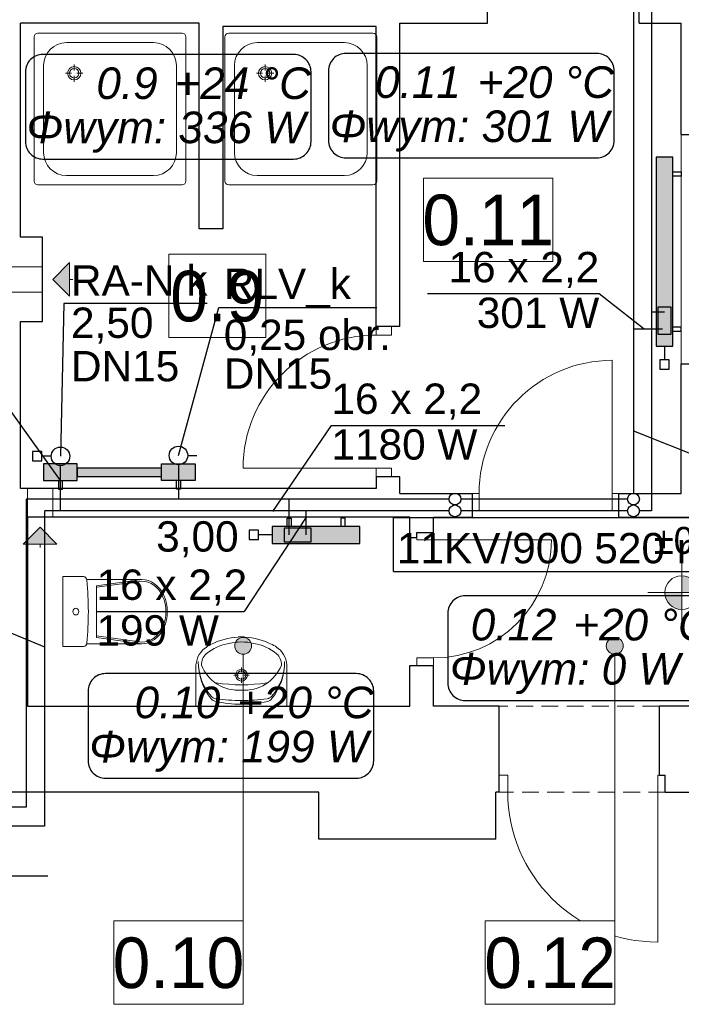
# Model space of a CAD drawing. Extents: x -497945 to -454853, y -17656 to 94650.
# Tile 19 of 62: x -485116 to -481190, y 36766 to 42605. Entities that reach past the tile are written whole.
import ezdxf
from ezdxf.lldxf.tags import DXFTag

# ---------------------------------------------------------------- set-up
doc = ezdxf.new("R2010")
doc.units = 0
doc.header["$MEASUREMENT"] = 0
doc.set_wipeout_variables(frame=1)
doc.linetypes.add('Krawędzie ukryte', pattern=[150, 100, -50])
doc.layers.get('0').update_dxf_attribs({"color": 252})
for name, color, linetype, lineweight in [('INWENT OPISY_Nr_Pióra__21', 252, 'Continuous', 9), ('INWENT RURY SPUSTOWE_Nr_Pióra__21', 252, 'Continuous', 9), ('INWENT RZĘDNE_Nr_Pióra__21', 252, 'Continuous', 9), ('INWENT wyposarzenie_Nr_Pióra__21', 252, 'Continuous', 9), ('INWENT. DRZWI_Nr_Pióra__5', 252, 'Continuous', 13), ('INWENT.ŚCIANY_Nr_Pióra__1', 252, 'Continuous', 25), ('INWENT.ŚCIANY_Nr_Pióra__21', 252, 'Continuous', 9), ('Istniejące kominy_Nr_Pióra__21', 252, 'Continuous', 9), ('Istniejące stropy_Nr_Pióra__5', 252, 'Continuous', 13)]:
    doc.layers.add(name, color=color, linetype=linetype, lineweight=lineweight)
for name, color, linetype in [('INWENT RURY SPUSTOWE', 252, 'Continuous'), ('INWENT RZĘDNE', 252, 'Continuous'), ('INWENT wyposarzenie', 252, 'Continuous'), ('IS_Text_Armatury_podłączeniowej_grz._dolnozas.', 7, 'Continuous'), ('IS_Text_Armatury_Therm', 7, 'Continuous'), ('IS_Text_Konstrukcji', 7, 'Continuous'), ('IS_Text_Odbiornikow_Therm', 7, 'Continuous'), ('Istniejące kominy', 252, 'Continuous')]:
    doc.layers.add(name, color=color, linetype=linetype)
for name, color, linetype, true_color in [('IS_Armatura_podłączeniowa_grz._dolnozas.', 7, 'SOLID', 0x000000), ('IS_Armatura_Therm', 7, 'SOLID', 0x000000), ('IS_Grafika', 7, 'SOLID', 0x000000), ('IS_Grzejniki_Plan_rzut', 7, 'SOLID', 0x000000), ('IS_Opisy_działek_Therm', 7, 'SOLID', 0x000000), ('IS_Powrót', 5, 'DASH', 0x0000ff), ('IS_Zasilanie', 1, 'SOLID', 0xff0000)]:
    doc.layers.add(name, color=color, linetype=linetype, true_color=true_color)
doc.styles.add('GENERATED_STYLE_1', font='txt')
doc.styles.add('GENERATED_STYLE_3', font='txt')
doc.styles.get("Standard").update_dxf_attribs({"font": 'txt', "bigfont": 'BIGFONT.SHX'})
tags = doc.linetypes.add('DASH', pattern=[15, 10, -5]).pattern_tags.tags
tags[6:7] = [DXFTag(74, 4), DXFTag(75, 0), DXFTag(340, '0'), DXFTag(46, 0.0), DXFTag(50, 0.0), DXFTag(44, 0.0), DXFTag(45, 0.0)]
tags[4:5] = [DXFTag(74, 4), DXFTag(75, 0), DXFTag(340, '0'), DXFTag(46, 0.0), DXFTag(50, 0.0), DXFTag(44, 0.0), DXFTag(45, 0.0)]
tags = doc.linetypes.add('SOLID', pattern=[10, 10, 0]).pattern_tags.tags
tags[6:7] = [DXFTag(74, 4), DXFTag(75, 0), DXFTag(340, '0'), DXFTag(46, 0.0), DXFTag(50, 0.0), DXFTag(44, 0.0), DXFTag(45, 0.0)]
tags[4:5] = [DXFTag(74, 4), DXFTag(75, 0), DXFTag(340, '0'), DXFTag(46, 0.0), DXFTag(50, 0.0), DXFTag(44, 0.0), DXFTag(45, 0.0)]

# ---------------------------------------------------------------- blocks, each defined once
blk = doc.blocks.new('Symbol Umywalka 14_159', base_point=(-483530.2, 38944.6))
at = {"layer": 'INWENT wyposarzenie_Nr_Pióra__21', "linetype": 'Continuous'}
for p, q in [((-484070.2, 38534.5), (-484070.2, 38763)), ((-483845.6, 38717.9), (-483816.7, 38717.9)), ((-483800.1, 38734.5), (-483800.1, 38763.3)), ((-483783.4, 38717.9), (-483754.6, 38717.9)), ((-483530.2, 38534.5), (-483530.2, 38763)), ((-483800.1, 38672.4), (-483800.1, 38701.2)), ((-483530.2, 38534.5), (-484070.2, 38534.5)), ((-483885.2, 38534.5), (-483715.1, 38534.5))]:
    blk.add_line(p, q, dxfattribs=at)
for radius in [35, 25]:
    blk.add_circle((-483800.1, 38717.9), radius, dxfattribs=at)
for centre, radius, start, end in [((-483885.9, 38710), 212.8, 117.15714, 128.68481), ((-483823.6, 38617.2), 293, 99.99776, 129.28506), ((-483786.5, 38500.9), 444.2, 94.20524, 116.2597), ((-483800.2, 38597.9), 316.7, 76.43339, 103.56661), ((-483800.2, 38674.6), 270, 85.98758, 94.01242), ((-483813.9, 38500.9), 444.2, 63.7403, 85.79476), ((-483776.8, 38617.2), 293, 50.71494, 80.00224), ((-483714.4, 38710), 212.8, 51.31519, 62.84286), ((-483933, 38768.9), 137.4, 128.74542, 182.45518), ((-483956.2, 38782.7), 80.9, 130.80161, 183.93061), ((-483644.2, 38782.7), 80.9, 356.06939, 49.19839), ((-483667.4, 38768.9), 137.4, 357.54482, 51.25458), ((-483716.6, 38792.5), 339.6, 179.01528, 219.25775), ((-483751.1, 38794.4), 305.1, 179.24582, 221.39804), ((-483813.1, 38865.6), 240.7, 201.55193, 237.15578), ((-483787.3, 38865.6), 240.7, 302.84422, 338.44807), ((-483883.7, 38792.7), 339.6, 320.66478, 0.90725), ((-483849.2, 38794.4), 305.1, 318.52449, 0.67671), ((-483800.1, 39645.3), 984.9, 261.17957, 278.82655), ((-483819.5, 38869.4), 240.6, 238.94394, 274.60598), ((-483780.9, 38869.4), 240.6, 265.39402, 301.05606), ((-483946.2, 38622.4), 45, 221.39803, 262.09208), ((-483944.8, 38606.1), 45, 219.25775, 257.22851), ((-483805.3, 39221.4), 675.9, 257.22851, 270.43281), ((-483793.7, 39720.6), 1153.8, 262.09208, 269.67755), ((-483794.4, 39221.4), 675.9, 269.48972, 282.69402), ((-483805.4, 39720.6), 1153.8, 270.24498, 277.83045), ((-483654.3, 38622.2), 45, 277.83045, 318.52449), ((-483655.8, 38605.9), 45, 282.69402, 320.66478)]:
    blk.add_arc(centre, radius, start, end, dxfattribs=at)
blk = doc.blocks.new('Symbol WC 2 14_160', base_point=(-484860.2, 38887.3))
at = {"layer": 'INWENT wyposarzenie_Nr_Pióra__21', "linetype": 'Continuous'}
for p, q in [((-484860.2, 38887.3), (-484860.2, 39301.8)), ((-484860.2, 39301.8), (-484737.6, 39301.8)), ((-484718.1, 39285.4), (-484391.2, 39285.4)), ((-484391.7, 39285.4), (-484660.5, 39248.2)), ((-484391.7, 39275.6), (-484660.5, 39238.5)), ((-484660.5, 39094.5), (-484660.5, 39248.2)), ((-484660.5, 39094.5), (-484660.5, 38940.8)), ((-484391.7, 38913.4), (-484660.5, 38950.6)), ((-484860.2, 38887.3), (-484737.6, 38887.3)), ((-484717.9, 38903.7), (-484391.2, 38903.7)), ((-484391.7, 38903.7), (-484660.5, 38940.8))]:
    blk.add_line(p, q, dxfattribs=at)
for centre, major_axis, ratio, start_param, end_param in [((-484737.6, 39277.7), (0, 24.1), 0.857479, 4.812804, 6.283185), ((-486229.5, 39094.5), (0, 1773.6), 0.857479, 4.60742, 4.817236), ((-484391.7, 39094.5), (0, -181.1), 0.790357, 0, 3.141593), ((-484391.2, 39094.5), (0, -190.8), 0.791506, 0, 3.141593), ((-484737.6, 38911.3), (0, 24.1), 0.857479, 3.141593, 4.602988)]:
    blk.add_ellipse(centre, major_axis=major_axis, ratio=ratio, start_param=start_param, end_param=end_param, dxfattribs=at)
blk.add_ellipse((-484782.8, 39094.5), major_axis=(0, 20.1), ratio=0.857479, dxfattribs=at)
blk = doc.blocks.new('Symbol Brodzik 14_161', base_point=(-485030.2, 41624.5))
at = {"layer": 'INWENT wyposarzenie_Nr_Pióra__21', "linetype": 'Continuous'}
for p, q in [((-484152.6, 42524.5), (-485007.6, 42524.5)), ((-485030.1, 41647), (-485030.1, 42502)), ((-484321.4, 42468.3), (-484838.9, 42468.3)), ((-484130.1, 41647), (-484130.1, 42502)), ((-484973.9, 41815.8), (-484973.9, 42333.3)), ((-484792.3, 42337.9), (-484792.3, 42302.3)), ((-484186.4, 41815.8), (-484186.4, 42333.3)), ((-484807.9, 42286.7), (-484843.5, 42286.7)), ((-484741.2, 42286.7), (-484776.8, 42286.7)), ((-484792.3, 42271.2), (-484792.3, 42235.6)), ((-484321.4, 41680.8), (-484838.9, 41680.8)), ((-484152.6, 41624.5), (-485007.6, 41624.5))]:
    blk.add_line(p, q, dxfattribs=at)
for radius in [39.4, 28.1]:
    blk.add_circle((-484792.3, 42286.7), radius, dxfattribs=at)
for centre, radius, start, end in [((-485007.6, 42502), 22.5, 90, 180), ((-484152.6, 42502), 22.5, 0, 90), ((-484838.9, 42333.3), 135, 90, 180), ((-484321.4, 42333.3), 135, 0, 90), ((-484838.9, 41815.8), 135, 180, 270), ((-484321.4, 41815.8), 135, 270, 0), ((-485007.6, 41647), 22.5, 180, 270), ((-484152.6, 41647), 22.5, 270, 0)]:
    blk.add_arc(centre, radius, start, end, dxfattribs=at)
blk = doc.blocks.new('Symbol Brodzik 14_162', base_point=(-483897.9, 41624.5))
at = {"layer": 'INWENT wyposarzenie_Nr_Pióra__21', "linetype": 'Continuous'}
for p, q in [((-483020.3, 42524.5), (-483875.3, 42524.5)), ((-483897.8, 41647), (-483897.8, 42502)), ((-483189.1, 42468.3), (-483706.6, 42468.3)), ((-482997.8, 41647), (-482997.8, 42502)), ((-483841.6, 41815.8), (-483841.6, 42333.3)), ((-483660, 42337.9), (-483660, 42302.3)), ((-483054.1, 41815.8), (-483054.1, 42333.3)), ((-483675.6, 42286.7), (-483711.2, 42286.7)), ((-483608.9, 42286.7), (-483644.5, 42286.7)), ((-483660, 42271.2), (-483660, 42235.6)), ((-483189.1, 41680.8), (-483706.6, 41680.8)), ((-483020.3, 41624.5), (-483875.3, 41624.5))]:
    blk.add_line(p, q, dxfattribs=at)
for radius in [39.4, 28.1]:
    blk.add_circle((-483660, 42286.7), radius, dxfattribs=at)
for centre, radius, start, end in [((-483875.3, 42502), 22.5, 90, 180), ((-483020.3, 42502), 22.5, 0, 90), ((-483706.6, 42333.3), 135, 90, 180), ((-483189.1, 42333.3), 135, 0, 90), ((-483706.6, 41815.8), 135, 180, 270), ((-483189.1, 41815.8), 135, 270, 0), ((-483875.3, 41647), 22.5, 180, 270), ((-483020.3, 41647), 22.5, 270, 0)]:
    blk.add_arc(centre, radius, start, end, dxfattribs=at)
blk = doc.blocks.new('Linia_1', base_point=(-484995.2, 39594.5))
at = {"layer": 'Istniejące kominy_Nr_Pióra__21', "linetype": 'Continuous'}
blk.add_hatch(color=256, dxfattribs=at).paths.add_polyline_path([(-484995.2, 39594.5), (-484895.2, 39494.5), (-485095.2, 39494.5)], flags=0)
for p, q in [((-484995.2, 39594.5), (-485095.2, 39494.5)), ((-484995.2, 39594.5), (-484895.2, 39494.5)), ((-484895.2, 39494.5), (-485095.2, 39494.5)), ((-484995.2, 39494.5), (-484995.2, 39474.5))]:
    blk.add_line(p, q, dxfattribs=at)
blk = doc.blocks.new('Linia_2', base_point=(-484920.2, 41064.5))
at = {"layer": 'Istniejące kominy_Nr_Pióra__21', "linetype": 'Continuous'}
blk.add_hatch(color=256, dxfattribs=at).paths.add_polyline_path([(-484920.2, 41064.5), (-484820.2, 41164.5), (-484820.2, 40964.5)], flags=0)
for p, q in [((-484920.2, 41064.5), (-484820.2, 41164.5)), ((-484820.2, 41164.5), (-484820.2, 40964.5)), ((-484920.2, 41064.5), (-484820.2, 40964.5)), ((-484820.2, 41064.5), (-484800.2, 41064.5))]:
    blk.add_line(p, q, dxfattribs=at)
blk = doc.blocks.new('Linia_3', base_point=(-483790, 36765.6))
at = {"layer": 'INWENT RURY SPUSTOWE_Nr_Pióra__21', "linetype": 'Continuous'}
blk.add_hatch(color=256, dxfattribs=at).paths.add_polyline_path([(-483740, 38891.5), (-483743.8, 38910.7), (-483754.6, 38926.9), (-483770.9, 38937.7), (-483790, 38941.5), (-483809.1, 38937.7), (-483825.3, 38926.9), (-483836.2, 38910.7), (-483840, 38891.5), (-483836.2, 38872.4), (-483825.3, 38856.2), (-483809.1, 38845.4), (-483790, 38841.5), (-483770.9, 38845.4), (-483754.6, 38856.2), (-483743.8, 38872.4)], flags=0)
blk.add_line((-483790, 36765.6), (-483790, 38841.5), dxfattribs=at)
blk.add_circle((-483790, 38891.5), 50, dxfattribs=at)
blk = doc.blocks.new('Linia_4', base_point=(-481585.2, 36765.6))
at = {"layer": 'INWENT RURY SPUSTOWE_Nr_Pióra__21', "linetype": 'Continuous'}
blk.add_hatch(color=256, dxfattribs=at).paths.add_polyline_path([(-481535.2, 38891.5), (-481539, 38910.7), (-481549.8, 38926.9), (-481566, 38937.7), (-481585.2, 38941.5), (-481604.3, 38937.7), (-481620.5, 38926.9), (-481631.4, 38910.7), (-481635.2, 38891.5), (-481631.4, 38872.4), (-481620.5, 38856.2), (-481604.3, 38845.4), (-481585.2, 38841.5), (-481566, 38845.4), (-481549.8, 38856.2), (-481539, 38872.4)], flags=0)
blk.add_line((-481585.2, 36765.6), (-481585.2, 38841.5), dxfattribs=at)
blk.add_circle((-481585.2, 38891.5), 50, dxfattribs=at)
blk = doc.blocks.new('Koty wysokościowe_7', base_point=(-481188.1, 39207))
at = {"layer": 'INWENT RZĘDNE_Nr_Pióra__21', "linetype": 'Continuous'}
for points in [[(-481188.1, 39207), (-481088.1, 39207), (-481095.7, 39245.3), (-481117.4, 39277.7), (-481149.8, 39299.4), (-481188.1, 39307)], [(-481188.1, 39207), (-481288.1, 39207), (-481280.5, 39168.8), (-481258.8, 39136.3), (-481226.4, 39114.6), (-481188.1, 39107)]]:
    blk.add_hatch(color=256, dxfattribs=at).paths.add_polyline_path(points, flags=0)
for p, q in [((-481188.1, 39007), (-481188.1, 39407)), ((-481388.1, 39207), (-480988.1, 39207))]:
    blk.add_line(p, q, dxfattribs=at)
blk.add_circle((-481188.1, 39207), 100, dxfattribs=at)
at = {"layer": 'INWENT RZĘDNE_Nr_Pióra__21', "insert": (-481352.9, 39407), "char_height": 160, "attachment_point": 7, "style": 'GENERATED_STYLE_1'}
blk.add_mtext('{±0,00}', dxfattribs=at)
blk = doc.blocks.new('A$C685E8BDF')
at = {"layer": 'INWENT. DRZWI_Nr_Pióra__5', "color": 252, "linetype": 'Continuous'}
for p, q in [((-11170, 12420), (-11170, 12370)), ((-11080, 12370), (-11080, 12420)), ((-11170, 12370), (-11080, 12370)), ((-9770, 11430), (-9770, 12220)), ((-11170, 11580), (-11960, 11580)), ((-11170, 11530), (-11170, 11580)), ((-11170, 11580), (-11080, 11580)), ((-11080, 11580), (-11080, 11530)), ((-10600, 11430), (-10560, 11430)), ((-10560, 11430), (-10560, 11330)), ((-9730, 11430), (-9770, 11430)), ((-9770, 11430), (-9770, 11330)), ((-10560, 11330), (-10600, 11330)), ((-9770, 11330), (-9730, 11330)), ((-10930, 11155), (-10930, 11200)), ((-10830, 11155), (-10930, 11155)), ((-10830, 11200), (-10830, 11155)), ((-10830, 11155), (-10130, 11155)), ((-10830, 10455), (-10930, 10455)), ((-10930, 10455), (-10930, 10410)), ((-10830, 10410), (-10830, 10455)), ((-10390, 9760), (-10440, 9760)), ((-10390, 9660), (-10390, 9760)), ((-9500, 9660), (-9500, 9760)), ((-9500, 9760), (-9455, 9760)), ((-10440, 9660), (-10390, 9660)), ((-9455, 9660), (-9500, 9660)), ((-9500, 9660), (-9500, 8770))]:
    blk.add_line(p, q, dxfattribs=at)
for centre, radius, start, end in [((-11170, 11580), 790, 90, 180), ((-9770, 11430), 790, 90, 180), ((-10830, 11155), 700, 270, 0), ((-9500, 9660), 890, 180, 270)]:
    blk.add_arc(centre, radius, start, end, dxfattribs=at)
at = {"layer": 'INWENT.ŚCIANY_Nr_Pióra__1', "color": 252, "linetype": 'Continuous'}
for p, q in [((-10510, 14220), (-10510, 14360)), ((-9610, 14220), (-9610, 14360)), ((-12220, 14220), (-13280, 14220)), ((-13280, 12950), (-13280, 14220)), ((-12220, 13000), (-12220, 14220)), ((-11170, 14200), (-12080, 14200)), ((-12080, 14200), (-12080, 13000)), ((-11170, 12420), (-11170, 14200)), ((-11030, 14220), (-10510, 14220)), ((-11030, 12420), (-11030, 14220)), ((-9610, 14220), (-9360, 14220)), ((-9360, 13560), (-9360, 14220)), ((-9360, 13560), (-8900, 13560)), ((-12080, 13000), (-12220, 13000)), ((-13150, 12950), (-13280, 12950)), ((-13150, 12450), (-13150, 12950)), ((-13280, 12450), (-13150, 12450)), ((-13280, 11460), (-13280, 12450)), ((-11030, 12420), (-11170, 12420)), ((-9360, 11430), (-9360, 12200)), ((-9360, 12200), (-8900, 12200)), ((-11030, 11530), (-11170, 11530)), ((-11170, 11530), (-11170, 11460)), ((-11030, 11430), (-11030, 11530)), ((-11170, 11460), (-13280, 11460)), ((-11030, 11430), (-10600, 11430)), ((-10600, 11290), (-10600, 11430)), ((-9730, 11290), (-9730, 11430)), ((-9730, 11430), (-9360, 11430)), ((-10970, 11290), (-13240, 11290)), ((-13240, 11290), (-13240, 10170)), ((-10970, 11170), (-10970, 11290)), ((-10830, 11290), (-10600, 11290)), ((-10830, 11200), (-10830, 11290)), ((-9730, 11290), (-9170, 11290)), ((-10970, 11170), (-10930, 11170)), ((-10930, 11170.7), (-10930, 11200)), ((-10930, 11200), (-10830, 11200)), ((-10970, 10170), (-10970, 10410)), ((-10970, 10410), (-10830, 10410)), ((-10830, 10170), (-10830, 10410)), ((-13240, 10170), (-10970, 10170)), ((-10440, 10170), (-10830, 10170)), ((-10440, 9660), (-10440, 10170)), ((-9490, 9760), (-9490, 10170)), ((-9170, 10170), (-9490, 10170)), ((-9490, 9760), (-9455, 9760)), ((-9455, 9660), (-9455, 9760)), ((-11510, 9660), (-14500, 9660)), ((-11510, 9380), (-11510, 9660)), ((-10460, 9380), (-10460, 9660)), ((-10440, 9660), (-10460, 9660)), ((-9455, 9660), (-7480, 9660)), ((-10460, 9380), (-11510, 9380))]:
    blk.add_line(p, q, dxfattribs=at)
at = {"layer": 'INWENT.ŚCIANY_Nr_Pióra__21', "color": 252, "linetype": 'Continuous'}
blk.add_line((-9360, 12200), (-9360, 13560), dxfattribs=at)
at = {"layer": 'Istniejące kominy_Nr_Pióra__21', "color": 252, "linetype": 'Continuous'}
for p, q in [((-13470, 12775), (-13150, 12775)), ((-13150, 12625), (-13470, 12625)), ((-13240, 11290), (-13240, 11460)), ((-13090, 11460), (-13090, 11290))]:
    blk.add_line(p, q, dxfattribs=at)
at = {"layer": 'Istniejące stropy_Nr_Pióra__5', "color": 252, "linetype": 'Krawędzie ukryte'}
for p, q in [((-9490, 10170), (-10440, 10170)), ((-9455, 9660), (-10460, 9660))]:
    blk.add_line(p, q, dxfattribs=at)
at = {"layer": 'INWENT RURY SPUSTOWE', "color": 252, "linetype": 'Continuous'}
for name, p in [('Linia_3', (-11959.8, 8401.1)), ('Linia_4', (-9755, 8401.1))]:
    blk.add_blockref(name, p, dxfattribs=at)
at = {"layer": 'INWENT RZĘDNE', "color": 252}
blk.add_blockref('Koty wysokościowe_7', (-9357.9, 10842.5), dxfattribs=at)
at = {"layer": 'INWENT wyposarzenie', "color": 252, "linetype": 'Continuous', "lineweight": 13}
for name, p in [('Symbol Brodzik 14_161', (-13200, 13260)), ('Symbol Brodzik 14_162', (-12067.7, 13260)), ('Symbol WC 2 14_160', (-13030, 10522.7)), ('Symbol Umywalka 14_159', (-11700, 10580))]:
    blk.add_blockref(name, p, dxfattribs=at)
at = {"layer": 'Istniejące kominy', "color": 252, "linetype": 'Continuous'}
for name, p in [('Linia_2', (-13090, 12700)), ('Linia_1', (-13165, 11230))]:
    blk.add_blockref(name, p, dxfattribs=at)
at = {"color": 252, "linetype": 'Continuous', "ltscale": 1936445.016555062}
blk.add_wipeout([(-10890, 13300.7), (-10122, 13300.7), (-10122, 12806.6), (-10890, 12806.6)], dxfattribs=at).dxf.layer = 'INWENT OPISY_Nr_Pióra__21'
at = {"layer": 'INWENT OPISY_Nr_Pióra__21', "color": 252, "linetype": 'Continuous', "flags": 128}
blk.add_lwpolyline([(-10890, 13300.7), (-10122, 13300.7), (-10122, 12806.6), (-10890, 12806.6)], close=True, dxfattribs=at)
at = {"layer": 'INWENT OPISY_Nr_Pióra__21', "color": 252, "linetype": 'Continuous', "insert": (-10506, 12898.6), "char_height": 300, "attachment_point": 8, "style": 'GENERATED_STYLE_3'}
blk.add_mtext('{0.11 }', dxfattribs=at)
at = {"color": 252, "linetype": 'Continuous', "ltscale": 1942698.264865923}
blk.add_wipeout([(-12401.5, 12849), (-11825.5, 12849), (-11825.5, 12354.9), (-12401.5, 12354.9)], dxfattribs=at).dxf.layer = 'INWENT OPISY_Nr_Pióra__21'
at = {"color": 252, "linetype": 'Continuous', "ltscale": 1942346.84535699}
blk.add_wipeout([(-12727.8, 8895.2), (-11959.8, 8895.2), (-11959.8, 8401.1), (-12727.8, 8401.1)], dxfattribs=at).dxf.layer = 'INWENT OPISY_Nr_Pióra__21'
at = {"color": 252, "linetype": 'Continuous', "ltscale": 1933553.343609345}
blk.add_wipeout([(-10523, 8895.2), (-9755, 8895.2), (-9755, 8401.1), (-10523, 8401.1)], dxfattribs=at).dxf.layer = 'INWENT OPISY_Nr_Pióra__21'
at = {"layer": 'INWENT OPISY_Nr_Pióra__21', "color": 252, "linetype": 'Continuous', "flags": 128}
for points in [[(-12401.5, 12849), (-11825.5, 12849), (-11825.5, 12354.9), (-12401.5, 12354.9)], [(-12727.8, 8895.2), (-11959.8, 8895.2), (-11959.8, 8401.1), (-12727.8, 8401.1)], [(-10523, 8895.2), (-9755, 8895.2), (-9755, 8401.1), (-10523, 8401.1)]]:
    blk.add_lwpolyline(points, close=True, dxfattribs=at)
at = {"layer": 'INWENT OPISY_Nr_Pióra__21', "color": 252, "linetype": 'Continuous', "char_height": 300, "attachment_point": 8, "style": 'GENERATED_STYLE_3'}
for s, insert in [('{0.9 }', (-12113.5, 12446.7)), ('{0.10 }', (-12343.8, 8493.1)), ('{0.12 }', (-10139, 8493.1))]:
    blk.add_mtext(s, dxfattribs=dict(at, insert=insert))

msp = doc.modelspace()

# ---------------------------------------------------------------- block references
msp.add_blockref('A$C685E8BDF', (-471830.2, 28364.5))

# ---------------------------------------------------------------- next in the draw order: hatches: boundary and pattern name
at = {"layer": 'IS_Grzejniki_Plan_rzut', "ltscale": 10}
for points in [[(-481240.2, 40669.4), (-481240.2, 41789.4), (-481340.2, 41789.4), (-481340.2, 40669.4)], [(-484974, 39871), (-484774, 39871), (-484774, 39971), (-484974, 39971)], [(-484774, 39896), (-484274, 39896), (-484274, 39946), (-484774, 39946)], [(-484074, 39871), (-484274, 39871), (-484274, 39971), (-484074, 39971)], [(-483097.1, 39598.9), (-483617.1, 39598.9), (-483617.1, 39498.9), (-483097.1, 39498.9)]]:
    msp.add_hatch(color=1, dxfattribs=at).paths.add_polyline_path(points)

# ---------------------------------------------------------------- next in the draw order: linework, layer by layer
at = {"layer": 'IS_Armatura_podłączeniowa_grz._dolnozas.', "ltscale": 10}
for p, q in [((-481250.2, 40899.4), (-481330.2, 40899.4)), ((-481330.2, 40899.4), (-481330.2, 40739.4)), ((-481250.2, 40739.4), (-481250.2, 40899.4)), ((-481330.2, 40739.4), (-481250.2, 40739.4)), ((-481250.2, 40739.4), (-481250.2, 40739.4)), ((-483387.1, 39588.9), (-483547.1, 39588.9)), ((-483547.1, 39588.9), (-483547.1, 39508.9)), ((-483387.1, 39508.9), (-483387.1, 39588.9)), ((-483387.1, 39588.9), (-483387.1, 39588.9)), ((-483547.1, 39508.9), (-483387.1, 39508.9))]:
    msp.add_line(p, q, dxfattribs=at)
at = {"layer": 'IS_Armatura_Therm', "ltscale": 10}
for p, q in [((-481290.2, 40669.4), (-481290.2, 40586.9)), ((-481317.7, 40586.9), (-481317.7, 40531.9)), ((-481262.7, 40586.9), (-481317.7, 40586.9)), ((-481262.7, 40531.9), (-481262.7, 40586.9)), ((-481317.7, 40531.9), (-481262.7, 40531.9)), ((-483699.6, 39576.4), (-483754.6, 39576.4)), ((-483754.6, 39576.4), (-483754.6, 39521.4)), ((-483699.6, 39521.4), (-483699.6, 39576.4)), ((-483617.1, 39548.9), (-483699.6, 39548.9)), ((-483754.6, 39521.4), (-483699.6, 39521.4))]:
    msp.add_line(p, q, dxfattribs=at)
at = {"layer": 'IS_Armatura_Therm', "color": 1, "ltscale": 10, "true_color": 0xff0000}
for p, q in [((-484984, 40042.9), (-485039, 40042.9)), ((-485039, 40042.9), (-485039, 39987.9)), ((-484984, 39987.9), (-484984, 40042.9)), ((-484929, 40015.4), (-484984, 40015.4)), ((-485039, 39987.9), (-484984, 39987.9))]:
    msp.add_line(p, q, dxfattribs=at)
at = {"layer": 'IS_Armatura_Therm', "color": 5, "ltscale": 10, "true_color": 0x0000ff}
msp.add_line((-484119, 40020.1), (-484064, 40020.1), dxfattribs=at)
at = {"layer": 'IS_Armatura_Therm', "color": 1, "ltscale": 10, "true_color": 0xff0000}
msp.add_ellipse((-484874, 40015.4), major_axis=(55, 0), ratio=1, dxfattribs=at)
at = {"layer": 'IS_Armatura_Therm', "color": 5, "ltscale": 10, "true_color": 0x0000ff}
msp.add_ellipse((-484174, 40020.1), major_axis=(55, 0), ratio=1, dxfattribs=at)
at = {"layer": 'IS_Grafika', "ltscale": 10}
for centre in [(-482533.2, 39761.8), (-481474.2, 39761.8), (-482533.2, 39691.8), (-481474.2, 39691.8)]:
    msp.add_ellipse(centre, major_axis=(0, -35), ratio=1, dxfattribs=at)
at = {"layer": 'IS_Grzejniki_Plan_rzut', "color": 1, "ltscale": 10}
for p, q in [((-481240.2, 41789.4), (-481340.2, 41789.4)), ((-481340.2, 41789.4), (-481340.2, 40669.4)), ((-481240.2, 40669.4), (-481240.2, 41789.4)), ((-481240.2, 41701.9), (-481190.2, 41701.9)), ((-481190.2, 41701.9), (-481190.2, 41676.9)), ((-481190.2, 41676.9), (-481240.2, 41676.9)), ((-481190.2, 40781.9), (-481240.2, 40781.9)), ((-481240.2, 40756.9), (-481190.2, 40756.9)), ((-481190.2, 40756.9), (-481190.2, 40781.9)), ((-481340.2, 40669.4), (-481240.2, 40669.4)), ((-481240.2, 40669.4), (-481240.2, 40669.4)), ((-484774, 39971), (-484974, 39971)), ((-484974, 39971), (-484974, 39871)), ((-484774, 39871), (-484774, 39971)), ((-484274, 39946), (-484774, 39946)), ((-484774, 39946), (-484774, 39896)), ((-484274, 39871), (-484274, 39971)), ((-484274, 39971), (-484074, 39971)), ((-484274, 39896), (-484274, 39946)), ((-484074, 39971), (-484074, 39871)), ((-484774, 39896), (-484274, 39896)), ((-484774, 39896), (-484774, 39896)), ((-484974, 39871), (-484774, 39871)), ((-484974, 39871), (-484974, 39871)), ((-484886.5, 39871), (-484886.5, 39821)), ((-484861.5, 39821), (-484861.5, 39871)), ((-484074, 39871), (-484274, 39871)), ((-484186.5, 39821), (-484186.5, 39871)), ((-484161.5, 39871), (-484161.5, 39821)), ((-484074, 39871), (-484074, 39871)), ((-484886.5, 39821), (-484861.5, 39821)), ((-484161.5, 39821), (-484186.5, 39821)), ((-483529.6, 39598.9), (-483529.6, 39648.9)), ((-483529.6, 39648.9), (-483504.6, 39648.9)), ((-483504.6, 39648.9), (-483504.6, 39598.9)), ((-483184.6, 39648.9), (-483209.6, 39648.9)), ((-483209.6, 39648.9), (-483209.6, 39598.9)), ((-483184.6, 39598.9), (-483184.6, 39648.9)), ((-483097.1, 39598.9), (-483617.1, 39598.9)), ((-483617.1, 39598.9), (-483617.1, 39498.9)), ((-483097.1, 39498.9), (-483097.1, 39598.9)), ((-483097.1, 39598.9), (-483097.1, 39598.9)), ((-483617.1, 39498.9), (-483097.1, 39498.9))]:
    msp.add_line(p, q, dxfattribs=at)
at = {"layer": 'IS_Opisy_działek_Therm', "ltscale": 10}
for p, q in [((-481677.1, 40977.9), (-482697.1, 40977.9)), ((-481409.8, 40769.4), (-481677.1, 40977.9)), ((-484854.4, 40922.1), (-484874, 40015.4)), ((-484003, 40922.1), (-484854.4, 40922.1)), ((-484174, 40020.1), (-483934.3, 40897.3)), ((-483934.3, 40897.3), (-482996.8, 40897.3)), ((-484874, 39871), (-485167.2, 40281)), ((-483613, 39688.4), (-483266.5, 40197.4)), ((-483266.5, 40197.4), (-482236.5, 40197.4)), ((-481474.2, 40165.5), (-480967.4, 39964.5)), ((-483417.1, 39654.5), (-483783.7, 39094.5)), ((-484660.5, 39094.5), (-483783.7, 39094.5)), ((-485236.9, 38996.3), (-484968, 38886.3)), ((-485979, 37528), (-484949, 37528))]:
    msp.add_line(p, q, dxfattribs=at)
at = {"layer": 'IS_Powrót', "color": 5, "ltscale": 10}
for p, q in [((-481474.2, 44558.4), (-481474.2, 40769.4)), ((-481301.6, 40769.4), (-481474.2, 40769.4)), ((-481474.2, 40769.4), (-481474.2, 39796.8)), ((-484174, 39965.1), (-484174, 39761.4)), ((-484174, 39761.4), (-485077.6, 39761.4)), ((-485077.6, 39761.4), (-485077.6, 37934.2)), ((-483517.1, 39761.4), (-484174, 39761.4)), ((-483517.1, 39548.9), (-483517.1, 39761.4)), ((-482568.2, 39761.4), (-483517.1, 39761.4)), ((-481509.2, 39761.4), (-482498.2, 39761.4)), ((-485077.6, 37934.2), (-487607.1, 37934.2))]:
    msp.add_line(p, q, dxfattribs=at)
at = {"layer": 'IS_Text_Konstrukcji', "color": 18, "linetype": 'SOLID', "ltscale": 10, "true_color": 0x000000}
for points in [[(-484979, 41778.3), (-483490.6, 41778.3, 0.414214), (-483387.3, 41881.6), (-483387.3, 42295, 0.414214), (-483490.6, 42398.3), (-484979, 42398.3, 0.414214), (-485082.3, 42295), (-485082.3, 41881.6, 0.414214), (-484979, 41778.3)], [(-483180.1, 41784.8), (-481691.7, 41784.8, 0.414214), (-481588.4, 41888.1), (-481588.4, 42301.5, 0.414214), (-481691.7, 42404.8), (-483180.1, 42404.8, 0.414214), (-483283.4, 42301.5), (-483283.4, 41888.1, 0.414214), (-483180.1, 41784.8)], [(-482472.5, 38567.6), (-481124.1, 38567.6, 0.414214), (-481020.8, 38670.9), (-481020.8, 39084.3, 0.414214), (-481124.1, 39187.6), (-482472.5, 39187.6, 0.414214), (-482575.8, 39084.3), (-482575.8, 38670.9, 0.414214), (-482472.5, 38567.6)], [(-484607.1, 38106.5), (-483118.8, 38106.5, 0.414214), (-483015.4, 38209.9), (-483015.4, 38623.2, 0.414214), (-483118.8, 38726.5), (-484607.1, 38726.5, 0.414214), (-484710.4, 38623.2), (-484710.4, 38209.9, 0.414214), (-484607.1, 38106.5)]]:
    msp.add_lwpolyline(points, format="xyb", dxfattribs=at)
at = {"layer": 'IS_Text_Odbiornikow_Therm', "color": 18, "linetype": 'SOLID', "ltscale": 10, "true_color": 0x000000}
for p, q in [((-482898.5, 39332.3), (-482898.5, 39652.3)), ((-482898.5, 39652.3), (-480828.5, 39652.3)), ((-482898.5, 39332.3), (-480828.5, 39332.3))]:
    msp.add_line(p, q, dxfattribs=at)
at = {"layer": 'IS_Zasilanie', "color": 1, "ltscale": 10}
for p, q in [((-481366.7, 44658.4), (-481366.7, 40869.4)), ((-481290.2, 40869.4), (-481366.7, 40869.4)), ((-481366.7, 40869.4), (-481366.7, 39691.9)), ((-484874, 39691.9), (-484874, 39960.4)), ((-484874, 39691.9), (-484968, 39691.9)), ((-484968, 39688.4), (-484968, 37823)), ((-483417.1, 39691.9), (-484874, 39691.9)), ((-483417.1, 39548.9), (-483417.1, 39691.9)), ((-482568.2, 39691.9), (-483417.1, 39691.9)), ((-481509.2, 39691.9), (-482498.2, 39691.9)), ((-481366.7, 39691.9), (-481439.2, 39691.9)), ((-484968, 37823), (-487706.5, 37823))]:
    msp.add_line(p, q, dxfattribs=at)

# ---------------------------------------------------------------- next in the draw order: texts
at = {"layer": 'IS_Opisy_działek_Therm', "ltscale": 10, "char_height": 180}
for s, insert, attachment_point in [('\\fArial|b0|i0;16 x 2,2', (-481677.1, 41013.9), 9), ('\\fArial|b0|i0;', (-485092.5, 41088.9), 9), ('\\fArial|b0|i0;', (-485092.5, 41031.3), 3), ('\\fArial|b0|i0;', (-481677.1, 41013.9), 9), ('\\fArial|b0|i0;301 W', (-481677.1, 40956.3), 3), ('\\fArial|b0|i0;', (-481677.1, 40956.3), 3), ('\\fArial|b0|i0;', (-482707.1, 40863.9), 9), ('\\fArial|b0|i0;', (-482707.1, 40863.9), 9), ('\\fArial|b0|i0;16 x 2,2', (-483266.5, 40233.4), 7), ('\\fArial|b0|i0;', (-482137.3, 40233.4), 7), ('\\fArial|b0|i0;1180 W', (-483266.5, 40175.8), 1), ('\\fArial|b0|i0;', (-482127.3, 40175.8), 1), ('\\fArial|b0|i0;', (-482067.3, 40083.4), 7), ('\\fArial|b0|i0;', (-482067.3, 40083.4), 7), ('\\fArial|b0|i0;16 x 2,2', (-484660.5, 39130.5), 7), ('\\fArial|b0|i0;199 W', (-484660.5, 39072.9), 1), ('\\fArial|b0|i0;', (-485009, 37564), 7), ('\\fArial|b0|i0;', (-484999, 37506.4), 1), ('\\fArial|b0|i0;', (-484939, 37414), 7), ('\\fArial|b0|i0;', (-484939, 37414), 7)]:
    msp.add_mtext(s, dxfattribs=dict(at, insert=insert, attachment_point=attachment_point))
at = {"layer": 'IS_Text_Armatury_podłączeniowej_grz._dolnozas.', "color": 18, "linetype": 'SOLID', "ltscale": 10, "true_color": 0x000000, "char_height": 180}
for insert, attachment_point in [((-481451.6, 40755.4), 9), ((-483467.1, 39634.9), 7)]:
    msp.add_mtext('\\fArial|b0|i0;', dxfattribs=dict(at, insert=insert, attachment_point=attachment_point))
at = {"layer": 'IS_Text_Armatury_Therm', "color": 18, "linetype": 'SOLID', "ltscale": 10, "true_color": 0x000000, "char_height": 180, "attachment_point": 7}
for s, insert in [('\\fArial|b0|i0;RA-N k', (-484811.6, 40968)), ('\\fArial|b0|i0;RLV_k', (-483905.1, 40896.3)), ('\\fArial|b0|i0;2,50', (-484811.6, 40684)), ('\\fArial|b0|i0;0,25 obr.', (-483905.1, 40612.3)), ('\\fArial|b0|i0;DN15  ', (-484811.6, 40457.5)), ('\\fArial|b0|i0;DN15  ', (-483905.1, 40413.4)), ('\\fArial|b0|i0;3,00  ', (-484306.1, 39416.8))]:
    msp.add_mtext(s, dxfattribs=dict(at, insert=insert))
at = {"layer": 'IS_Text_Konstrukcji', "color": 18, "linetype": 'SOLID', "ltscale": 10, "true_color": 0x000000, "char_height": 187.2}
for s, insert, attachment_point in [('\\fArial|b0|i1;+20 °C', (-482398.4, 42138), 7), ('\\fArial|b0|i1;0.9', (-484297.3, 42131.5), 9), ('\\fArial|b0|i1;+24 °C', (-484197.3, 42131.5), 7), ('\\fArial|b0|i1;0.11', (-482498.4, 42138), 9), ('\\fArial|b0|i1;Φwym: 336 W', (-484247.3, 42059.5), 2), ('\\fArial|b0|i1;Φwym: 301 W', (-482448.4, 42066), 2), ('\\fArial|b0|i1;0.12', (-481930.8, 38920.8), 9), ('\\fArial|b0|i1;+20 °C', (-481830.8, 38920.8), 7), ('\\fArial|b0|i1;Φwym: 0 W', (-481880.8, 38848.8), 2), ('\\fArial|b0|i1;+20 °C', (-483825.4, 38459.7), 7), ('\\fArial|b0|i1;0.10', (-483925.4, 38459.7), 9), ('\\fArial|b0|i1;Φwym: 199 W', (-483875.4, 38387.7), 2)]:
    msp.add_mtext(s, dxfattribs=dict(at, insert=insert, attachment_point=attachment_point))
at = {"layer": 'IS_Text_Odbiornikow_Therm', "color": 18, "linetype": 'SOLID', "ltscale": 10, "true_color": 0x000000, "char_height": 180, "attachment_point": 7}
for s, insert in [('\\fArial|b0|i0;11KV/900', (-482878.5, 39378.3)), ('\\fArial|b0|i0;520 mm', (-481706.5, 39378.3))]:
    msp.add_mtext(s, dxfattribs=dict(at, insert=insert))

doc.saveas('drawing.dxf')
